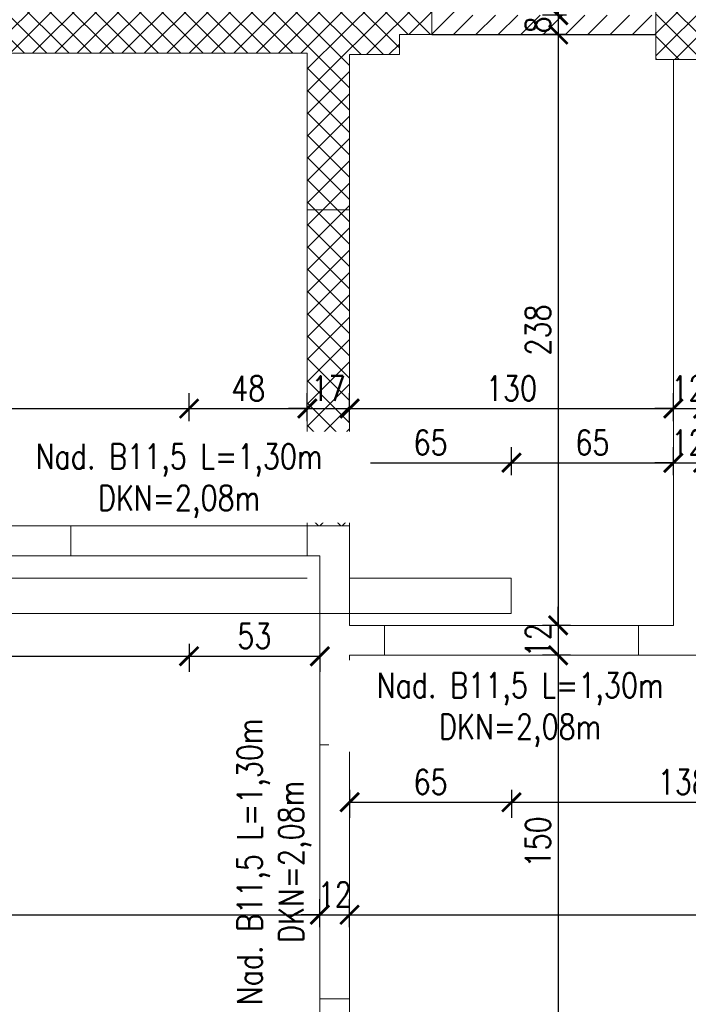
# Model space of a CAD drawing. Header units: millimetres. Extents: x 11984 to 50512, y -26688 to 13952.
# Tile 63 of 85: x 26152 to 26420, y 10412 to 10808. Entities that reach past the tile are written whole.
import ezdxf

# ---------------------------------------------------------------- set-up
doc = ezdxf.new("R2010")
doc.units = ezdxf.units.MM
doc.header["$MEASUREMENT"] = 0
doc.layers.add('e-cad_opisy', color=7, linetype='Continuous')
for name, color, linetype, lineweight in [('e-cad_wymiary', 5, 'Continuous', 9), ('k-kreskowanie', 252, 'Continuous', 9), ('k-sciany', 4, 'Continuous', 30), ('k-widok', 1, 'Continuous', 20), ('k-wyburzenia', 215, 'PNEUMATIC2', 9), ('k-ściany działowe', 2, 'Continuous', 20), ('k-ściany istniejące', 190, 'Continuous', 18)]:
    doc.layers.add(name, color=color, linetype=linetype, lineweight=lineweight)
doc.styles.add('e-cad_1', font='simplex.shx', dxfattribs={"width": 0.8})
doc.linetypes.add('PNEUMATIC2', pattern='A,0.5,-0.25,["//",Standard,S=0.2,R=0,X=-0.1,Y=-0.1],-0.25', length=1)
doc.dimstyles.new('e-cad_1_50_[cm]', dxfattribs={"dimscale": 5, "dimtxt": 2, "dimasz": 1.5, "dimexe": 1.25, "dimexo": 0.625, "dimtad": 1, "dimdec": 0, "dimrnd": 0.1, "dimdsep": 46, "dimtxsty": 'e-cad_1', "dimblk": 'ARCHTICK', "dimcen": 1.5, "dimclrd": 256, "dimclre": 256, "dimclrt": 7, "dimadec": 0, "dimazin": 0, "dimtfac": 1, "dimtdec": 0, "dimtix": 1, "dimtmove": 0, "dimatfit": 0, "dimfxl": 0, "dimarcsym": 0})

# ---------------------------------------------------------------- blocks, each defined once
blk = doc.blocks.new('_ArchTick')
at = {"color": 0, "linetype": 'ByBlock', "const_width": 0.15}
blk.add_lwpolyline([(-0.5, -0.5), (0.5, 0.5)], dxfattribs=at)
blk = doc.blocks.new('*D286')
at = {"layer": 'Defpoints', "color": 0}
for p in [(26272.34, 10448.29), (26272.34, 10430.99), (25930.34, 10422.52)]:
    blk.add_point(p, dxfattribs=at)
at = {"layer": 'e-cad_wymiary', "lineweight": -2}
for p, q in [((25930.34, 10443.29), (25930.34, 10454.54)), ((26272.34, 10443.29), (26272.34, 10454.54)), ((25930.34, 10448.29), (26272.34, 10448.29))]:
    blk.add_line(p, q, dxfattribs=at)
at = {"layer": 'e-cad_wymiary', "lineweight": -2, "xscale": 7.5, "yscale": 7.5, "zscale": 7.5, "rotation": 180}
blk.add_blockref('_ArchTick', (25930.34, 10448.29), dxfattribs=at)
at = {"layer": 'e-cad_wymiary', "lineweight": -2, "xscale": 7.5, "yscale": 7.5, "zscale": 7.5}
blk.add_blockref('_ArchTick', (26272.34, 10448.29), dxfattribs=at)
at = {"layer": 'e-cad_wymiary', "color": 7, "insert": (26101.34, 10456.42), "char_height": 10, "attachment_point": 5, "style": 'e-cad_1'}
blk.add_mtext('342', dxfattribs=at)
blk = doc.blocks.new('*D287')
at = {"layer": 'Defpoints', "color": 0}
for p in [(26284.34, 10448.29), (26272.34, 10430.99), (26284.34, 10430.99)]:
    blk.add_point(p, dxfattribs=at)
at = {"layer": 'e-cad_wymiary', "lineweight": -2}
for p, q in [((26272.34, 10443.29), (26272.34, 10454.54)), ((26284.34, 10443.29), (26284.34, 10454.54)), ((26272.34, 10448.29), (26264.84, 10448.29)), ((26272.34, 10448.29), (26284.34, 10448.29)), ((26284.34, 10448.29), (26291.84, 10448.29))]:
    blk.add_line(p, q, dxfattribs=at)
at = {"layer": 'e-cad_wymiary', "lineweight": -2, "xscale": 7.5, "yscale": 7.5, "zscale": 7.5}
blk.add_blockref('_ArchTick', (26272.34, 10448.29), dxfattribs=at)
at = {"layer": 'e-cad_wymiary', "lineweight": -2, "xscale": 7.5, "yscale": 7.5, "zscale": 7.5, "rotation": 180}
blk.add_blockref('_ArchTick', (26284.34, 10448.29), dxfattribs=at)
at = {"layer": 'e-cad_wymiary', "color": 7, "insert": (26278.34, 10456.42), "char_height": 10, "attachment_point": 5, "style": 'e-cad_1'}
blk.add_mtext('12', dxfattribs=at)
blk = doc.blocks.new('*D288')
at = {"layer": 'Defpoints', "color": 0}
for p in [(27937.53, 10448.29), (27937.53, 10445.51), (26284.34, 10430.99)]:
    blk.add_point(p, dxfattribs=at)
at = {"layer": 'e-cad_wymiary', "lineweight": -2}
for p, q in [((26284.34, 10443.29), (26284.34, 10454.54)), ((27937.53, 10448.29), (27937.53, 10454.54)), ((26284.34, 10448.29), (27937.53, 10448.29))]:
    blk.add_line(p, q, dxfattribs=at)
at = {"layer": 'e-cad_wymiary', "lineweight": -2, "xscale": 7.5, "yscale": 7.5, "zscale": 7.5, "rotation": 180}
blk.add_blockref('_ArchTick', (26284.34, 10448.29), dxfattribs=at)
at = {"layer": 'e-cad_wymiary', "lineweight": -2, "xscale": 7.5, "yscale": 7.5, "zscale": 7.5}
blk.add_blockref('_ArchTick', (27937.53, 10448.29), dxfattribs=at)
at = {"layer": 'e-cad_wymiary', "color": 7, "insert": (27110.94, 10456.42), "char_height": 10, "attachment_point": 5, "style": 'e-cad_1'}
blk.add_mtext('1653', dxfattribs=at)
blk = doc.blocks.new('*D301')
at = {"layer": 'Defpoints', "color": 0}
for p in [(26219.84, 10651.66), (25979.59, 10641.3), (26219.84, 10604.52)]:
    blk.add_point(p, dxfattribs=at)
at = {"layer": 'e-cad_wymiary', "lineweight": -2}
for p, q in [((25979.59, 10646.66), (25979.59, 10657.91)), ((26219.84, 10646.66), (26219.84, 10657.91)), ((25979.59, 10651.66), (26219.84, 10651.66))]:
    blk.add_line(p, q, dxfattribs=at)
at = {"layer": 'e-cad_wymiary', "lineweight": -2, "xscale": 7.5, "yscale": 7.5, "zscale": 7.5, "rotation": 180}
blk.add_blockref('_ArchTick', (25979.59, 10651.66), dxfattribs=at)
at = {"layer": 'e-cad_wymiary', "lineweight": -2, "xscale": 7.5, "yscale": 7.5, "zscale": 7.5}
blk.add_blockref('_ArchTick', (26219.84, 10651.66), dxfattribs=at)
at = {"layer": 'e-cad_wymiary', "color": 7, "insert": (26099.71, 10659.79), "char_height": 10, "attachment_point": 5, "style": 'e-cad_1'}
blk.add_mtext('240', dxfattribs=at)
blk = doc.blocks.new('*D302')
at = {"layer": 'Defpoints', "color": 0}
for p in [(26267.34, 10651.66), (26267.34, 10643.13), (26219.84, 10604.52)]:
    blk.add_point(p, dxfattribs=at)
at = {"layer": 'e-cad_wymiary', "lineweight": -2}
for p, q in [((26219.84, 10646.66), (26219.84, 10657.91)), ((26267.34, 10646.66), (26267.34, 10657.91)), ((26219.84, 10651.66), (26267.34, 10651.66))]:
    blk.add_line(p, q, dxfattribs=at)
at = {"layer": 'e-cad_wymiary', "lineweight": -2, "xscale": 7.5, "yscale": 7.5, "zscale": 7.5, "rotation": 180}
blk.add_blockref('_ArchTick', (26219.84, 10651.66), dxfattribs=at)
at = {"layer": 'e-cad_wymiary', "lineweight": -2, "xscale": 7.5, "yscale": 7.5, "zscale": 7.5}
blk.add_blockref('_ArchTick', (26267.34, 10651.66), dxfattribs=at)
at = {"layer": 'e-cad_wymiary', "color": 7, "insert": (26243.59, 10659.79), "char_height": 10, "attachment_point": 5, "style": 'e-cad_1'}
blk.add_mtext('48', dxfattribs=at)
blk = doc.blocks.new('*D303')
at = {"layer": 'Defpoints', "color": 0}
for p in [(26284.34, 10651.66), (26267.34, 10643.13), (26284.34, 10643.13)]:
    blk.add_point(p, dxfattribs=at)
at = {"layer": 'e-cad_wymiary', "lineweight": -2}
for p, q in [((26267.34, 10646.66), (26267.34, 10657.91)), ((26284.34, 10646.66), (26284.34, 10657.91)), ((26267.34, 10651.66), (26259.84, 10651.66)), ((26267.34, 10651.66), (26284.34, 10651.66)), ((26284.34, 10651.66), (26291.84, 10651.66))]:
    blk.add_line(p, q, dxfattribs=at)
at = {"layer": 'e-cad_wymiary', "lineweight": -2, "xscale": 7.5, "yscale": 7.5, "zscale": 7.5}
blk.add_blockref('_ArchTick', (26267.34, 10651.66), dxfattribs=at)
at = {"layer": 'e-cad_wymiary', "lineweight": -2, "xscale": 7.5, "yscale": 7.5, "zscale": 7.5, "rotation": 180}
blk.add_blockref('_ArchTick', (26284.34, 10651.66), dxfattribs=at)
at = {"layer": 'e-cad_wymiary', "color": 7, "insert": (26275.84, 10659.79), "char_height": 10, "attachment_point": 5, "style": 'e-cad_1'}
blk.add_mtext('17', dxfattribs=at)
blk = doc.blocks.new('*D304')
at = {"layer": 'Defpoints', "color": 0}
for p in [(26414.34, 10651.66), (26284.34, 10643.13), (26414.34, 10628.26)]:
    blk.add_point(p, dxfattribs=at)
at = {"layer": 'e-cad_wymiary', "lineweight": -2}
for p, q in [((26284.34, 10646.66), (26284.34, 10657.91)), ((26414.34, 10646.66), (26414.34, 10657.91)), ((26284.34, 10651.66), (26414.34, 10651.66))]:
    blk.add_line(p, q, dxfattribs=at)
at = {"layer": 'e-cad_wymiary', "lineweight": -2, "xscale": 7.5, "yscale": 7.5, "zscale": 7.5, "rotation": 180}
blk.add_blockref('_ArchTick', (26284.34, 10651.66), dxfattribs=at)
at = {"layer": 'e-cad_wymiary', "lineweight": -2, "xscale": 7.5, "yscale": 7.5, "zscale": 7.5}
blk.add_blockref('_ArchTick', (26414.34, 10651.66), dxfattribs=at)
at = {"layer": 'e-cad_wymiary', "color": 7, "insert": (26349.34, 10659.79), "char_height": 10, "attachment_point": 5, "style": 'e-cad_1'}
blk.add_mtext('130', dxfattribs=at)
blk = doc.blocks.new('*D305')
at = {"layer": 'Defpoints', "color": 0}
for p in [(26426.34, 10651.66), (26414.34, 10628.26), (26426.34, 10628.26)]:
    blk.add_point(p, dxfattribs=at)
at = {"layer": 'e-cad_wymiary', "lineweight": -2}
for p, q in [((26414.34, 10646.66), (26414.34, 10657.91)), ((26426.34, 10646.66), (26426.34, 10657.91)), ((26414.34, 10651.66), (26406.84, 10651.66)), ((26414.34, 10651.66), (26426.34, 10651.66)), ((26426.34, 10651.66), (26433.84, 10651.66))]:
    blk.add_line(p, q, dxfattribs=at)
at = {"layer": 'e-cad_wymiary', "lineweight": -2, "xscale": 7.5, "yscale": 7.5, "zscale": 7.5}
blk.add_blockref('_ArchTick', (26414.34, 10651.66), dxfattribs=at)
at = {"layer": 'e-cad_wymiary', "lineweight": -2, "xscale": 7.5, "yscale": 7.5, "zscale": 7.5, "rotation": 180}
blk.add_blockref('_ArchTick', (26426.34, 10651.66), dxfattribs=at)
at = {"layer": 'e-cad_wymiary', "color": 7, "insert": (26420.34, 10659.79), "char_height": 10, "attachment_point": 5, "style": 'e-cad_1'}
blk.add_mtext('12', dxfattribs=at)
blk = doc.blocks.new('*D321')
at = {"layer": 'Defpoints', "color": 0}
for p in [(25904.3, 10592.52), (26219.84, 10592.52), (26219.84, 10552.14)]:
    blk.add_point(p, dxfattribs=at)
at = {"layer": 'e-cad_wymiary', "lineweight": -2}
for p, q in [((25904.3, 10557.14), (25904.3, 10545.89)), ((26219.84, 10557.14), (26219.84, 10545.89)), ((25904.3, 10552.14), (26219.84, 10552.14))]:
    blk.add_line(p, q, dxfattribs=at)
at = {"layer": 'e-cad_wymiary', "lineweight": -2, "xscale": 7.5, "yscale": 7.5, "zscale": 7.5, "rotation": 180}
blk.add_blockref('_ArchTick', (25904.3, 10552.14), dxfattribs=at)
at = {"layer": 'e-cad_wymiary', "lineweight": -2, "xscale": 7.5, "yscale": 7.5, "zscale": 7.5}
blk.add_blockref('_ArchTick', (26219.84, 10552.14), dxfattribs=at)
at = {"layer": 'e-cad_wymiary', "color": 7, "insert": (26062.07, 10560.26), "char_height": 10, "attachment_point": 5, "style": 'e-cad_1'}
blk.add_mtext('316', dxfattribs=at)
blk = doc.blocks.new('*D322')
at = {"layer": 'Defpoints', "color": 0}
for p in [(26219.84, 10592.52), (26272.34, 10554.52), (26272.34, 10552.14)]:
    blk.add_point(p, dxfattribs=at)
at = {"layer": 'e-cad_wymiary', "lineweight": -2}
for p, q in [((26219.84, 10557.14), (26219.84, 10545.89)), ((26219.84, 10552.14), (26272.34, 10552.14)), ((26272.34, 10552.14), (26272.34, 10545.89))]:
    blk.add_line(p, q, dxfattribs=at)
at = {"layer": 'e-cad_wymiary', "lineweight": -2, "xscale": 7.5, "yscale": 7.5, "zscale": 7.5, "rotation": 180}
blk.add_blockref('_ArchTick', (26219.84, 10552.14), dxfattribs=at)
at = {"layer": 'e-cad_wymiary', "lineweight": -2, "xscale": 7.5, "yscale": 7.5, "zscale": 7.5}
blk.add_blockref('_ArchTick', (26272.34, 10552.14), dxfattribs=at)
at = {"layer": 'e-cad_wymiary', "color": 7, "insert": (26246.09, 10560.26), "char_height": 10, "attachment_point": 5, "style": 'e-cad_1'}
blk.add_mtext('53', dxfattribs=at)
blk = doc.blocks.new('*D323')
at = {"layer": 'Defpoints', "color": 0}
for p in [(26349.34, 10552.52), (26284.34, 10516.52), (26349.34, 10493.5)]:
    blk.add_point(p, dxfattribs=at)
at = {"layer": 'e-cad_wymiary', "lineweight": -2}
for p, q in [((26284.34, 10498.5), (26284.34, 10487.25)), ((26349.34, 10498.5), (26349.34, 10487.25)), ((26284.34, 10493.5), (26349.34, 10493.5))]:
    blk.add_line(p, q, dxfattribs=at)
at = {"layer": 'e-cad_wymiary', "lineweight": -2, "xscale": 7.5, "yscale": 7.5, "zscale": 7.5, "rotation": 180}
blk.add_blockref('_ArchTick', (26284.34, 10493.5), dxfattribs=at)
at = {"layer": 'e-cad_wymiary', "lineweight": -2, "xscale": 7.5, "yscale": 7.5, "zscale": 7.5}
blk.add_blockref('_ArchTick', (26349.34, 10493.5), dxfattribs=at)
at = {"layer": 'e-cad_wymiary', "color": 7, "insert": (26316.84, 10501.62), "char_height": 10, "attachment_point": 5, "style": 'e-cad_1'}
blk.add_mtext('65', dxfattribs=at)
blk = doc.blocks.new('*D324')
at = {"layer": 'Defpoints', "color": 0}
for p in [(26349.34, 10552.52), (26487.34, 10552.52), (26487.34, 10493.5)]:
    blk.add_point(p, dxfattribs=at)
at = {"layer": 'e-cad_wymiary', "lineweight": -2}
for p, q in [((26349.34, 10498.5), (26349.34, 10487.25)), ((26487.34, 10498.5), (26487.34, 10487.25)), ((26349.34, 10493.5), (26487.34, 10493.5))]:
    blk.add_line(p, q, dxfattribs=at)
at = {"layer": 'e-cad_wymiary', "lineweight": -2, "xscale": 7.5, "yscale": 7.5, "zscale": 7.5, "rotation": 180}
blk.add_blockref('_ArchTick', (26349.34, 10493.5), dxfattribs=at)
at = {"layer": 'e-cad_wymiary', "lineweight": -2, "xscale": 7.5, "yscale": 7.5, "zscale": 7.5}
blk.add_blockref('_ArchTick', (26487.34, 10493.5), dxfattribs=at)
at = {"layer": 'e-cad_wymiary', "color": 7, "insert": (26418.34, 10501.62), "char_height": 10, "attachment_point": 5, "style": 'e-cad_1'}
blk.add_mtext('138', dxfattribs=at)
blk = doc.blocks.new('*D328')
at = {"layer": 'Defpoints', "color": 0}
for p in [(26349.34, 10629.92), (26284.34, 10604.52), (26349.34, 10564.52)]:
    blk.add_point(p, dxfattribs=at)
at = {"layer": 'e-cad_wymiary', "lineweight": -2}
for p, q in [((26284.34, 10624.92), (26284.34, 10636.17)), ((26349.34, 10624.92), (26349.34, 10636.17)), ((26284.34, 10629.92), (26349.34, 10629.92))]:
    blk.add_line(p, q, dxfattribs=at)
at = {"layer": 'e-cad_wymiary', "lineweight": -2, "xscale": 7.5, "yscale": 7.5, "zscale": 7.5, "rotation": 180}
blk.add_blockref('_ArchTick', (26284.34, 10629.92), dxfattribs=at)
at = {"layer": 'e-cad_wymiary', "lineweight": -2, "xscale": 7.5, "yscale": 7.5, "zscale": 7.5}
blk.add_blockref('_ArchTick', (26349.34, 10629.92), dxfattribs=at)
at = {"layer": 'e-cad_wymiary', "color": 7, "insert": (26316.84, 10638.05), "char_height": 10, "attachment_point": 5, "style": 'e-cad_1'}
blk.add_mtext('65', dxfattribs=at)
blk = doc.blocks.new('*D329')
at = {"layer": 'Defpoints', "color": 0}
for p in [(26414.34, 10629.92), (26414.34, 10616.29), (26349.34, 10564.52)]:
    blk.add_point(p, dxfattribs=at)
at = {"layer": 'e-cad_wymiary', "lineweight": -2}
for p, q in [((26349.34, 10624.92), (26349.34, 10636.17)), ((26414.34, 10624.92), (26414.34, 10636.17)), ((26349.34, 10629.92), (26414.34, 10629.92))]:
    blk.add_line(p, q, dxfattribs=at)
at = {"layer": 'e-cad_wymiary', "lineweight": -2, "xscale": 7.5, "yscale": 7.5, "zscale": 7.5, "rotation": 180}
blk.add_blockref('_ArchTick', (26349.34, 10629.92), dxfattribs=at)
at = {"layer": 'e-cad_wymiary', "lineweight": -2, "xscale": 7.5, "yscale": 7.5, "zscale": 7.5}
blk.add_blockref('_ArchTick', (26414.34, 10629.92), dxfattribs=at)
at = {"layer": 'e-cad_wymiary', "color": 7, "insert": (26381.84, 10638.05), "char_height": 10, "attachment_point": 5, "style": 'e-cad_1'}
blk.add_mtext('65', dxfattribs=at)
blk = doc.blocks.new('*D330')
at = {"layer": 'Defpoints', "color": 0}
for p in [(26426.34, 10629.92), (26414.34, 10616.29), (26426.34, 10616.29)]:
    blk.add_point(p, dxfattribs=at)
at = {"layer": 'e-cad_wymiary', "lineweight": -2}
for p, q in [((26414.34, 10624.92), (26414.34, 10636.17)), ((26426.34, 10624.92), (26426.34, 10636.17)), ((26414.34, 10629.92), (26406.84, 10629.92)), ((26414.34, 10629.92), (26426.34, 10629.92)), ((26426.34, 10629.92), (26433.84, 10629.92))]:
    blk.add_line(p, q, dxfattribs=at)
at = {"layer": 'e-cad_wymiary', "lineweight": -2, "xscale": 7.5, "yscale": 7.5, "zscale": 7.5}
blk.add_blockref('_ArchTick', (26414.34, 10629.92), dxfattribs=at)
at = {"layer": 'e-cad_wymiary', "lineweight": -2, "xscale": 7.5, "yscale": 7.5, "zscale": 7.5, "rotation": 180}
blk.add_blockref('_ArchTick', (26426.34, 10629.92), dxfattribs=at)
at = {"layer": 'e-cad_wymiary', "color": 7, "insert": (26420.34, 10638.05), "char_height": 10, "attachment_point": 5, "style": 'e-cad_1'}
blk.add_mtext('12', dxfattribs=at)
blk = doc.blocks.new('*D437')
at = {"layer": 'Defpoints', "color": 0}
for p in [(26379.73, 10834.32), (26368.09, 10809.77), (26374.53, 10809.77)]:
    blk.add_point(p, dxfattribs=at)
at = {"layer": 'e-cad_wymiary', "lineweight": -2}
for p, q in [((26373.09, 10834.32), (26361.84, 10834.32)), ((26368.09, 10834.32), (26368.09, 10809.77)), ((26371.4, 10809.77), (26361.84, 10809.77))]:
    blk.add_line(p, q, dxfattribs=at)
at = {"layer": 'e-cad_wymiary', "lineweight": -2, "xscale": 7.5, "yscale": 7.5, "zscale": 7.5}
for p, rotation in [((26368.09, 10834.32), 90), ((26368.09, 10809.77), 270)]:
    blk.add_blockref('_ArchTick', p, dxfattribs=dict(at, rotation=rotation))
at = {"layer": 'e-cad_wymiary', "color": 7, "insert": (26359.96, 10822.05), "char_height": 10, "attachment_point": 5, "rotation": 90, "style": 'e-cad_1'}
blk.add_mtext('25', dxfattribs=at)
blk = doc.blocks.new('*D438')
at = {"layer": 'Defpoints', "color": 0}
for p in [(26374.53, 10809.77), (26368.09, 10801.99), (26374.53, 10801.99)]:
    blk.add_point(p, dxfattribs=at)
at = {"layer": 'e-cad_wymiary', "lineweight": -2}
for p, q in [((26368.09, 10809.77), (26368.09, 10817.27)), ((26371.4, 10809.77), (26361.84, 10809.77)), ((26368.09, 10809.77), (26368.09, 10801.99)), ((26371.4, 10801.99), (26361.84, 10801.99)), ((26368.09, 10801.99), (26368.09, 10794.49))]:
    blk.add_line(p, q, dxfattribs=at)
at = {"layer": 'e-cad_wymiary', "lineweight": -2, "xscale": 7.5, "yscale": 7.5, "zscale": 7.5}
for p, rotation in [((26368.09, 10809.77), 270), ((26368.09, 10801.99), 90)]:
    blk.add_blockref('_ArchTick', p, dxfattribs=dict(at, rotation=rotation))
at = {"layer": 'e-cad_wymiary', "color": 7, "insert": (26359.96, 10805.88), "char_height": 10, "attachment_point": 5, "rotation": 90, "style": 'e-cad_1'}
blk.add_mtext('8', dxfattribs=at)
blk = doc.blocks.new('*D439')
at = {"layer": 'Defpoints', "color": 0}
for p in [(26374.53, 10801.99), (26368.09, 10564.52), (26381.25, 10564.52)]:
    blk.add_point(p, dxfattribs=at)
at = {"layer": 'e-cad_wymiary', "lineweight": -2}
for p, q in [((26371.4, 10801.99), (26361.84, 10801.99)), ((26368.09, 10801.99), (26368.09, 10564.52)), ((26373.09, 10564.52), (26361.84, 10564.52))]:
    blk.add_line(p, q, dxfattribs=at)
at = {"layer": 'e-cad_wymiary', "lineweight": -2, "xscale": 7.5, "yscale": 7.5, "zscale": 7.5}
for p, rotation in [((26368.09, 10801.99), 90), ((26368.09, 10564.52), 270)]:
    blk.add_blockref('_ArchTick', p, dxfattribs=dict(at, rotation=rotation))
at = {"layer": 'e-cad_wymiary', "color": 7, "insert": (26359.96, 10683.26), "char_height": 10, "attachment_point": 5, "rotation": 90, "style": 'e-cad_1'}
blk.add_mtext('238', dxfattribs=at)
blk = doc.blocks.new('*D440')
at = {"layer": 'Defpoints', "color": 0}
for p in [(26381.25, 10564.52), (26368.09, 10552.52), (26381.25, 10552.52)]:
    blk.add_point(p, dxfattribs=at)
at = {"layer": 'e-cad_wymiary', "lineweight": -2}
for p, q in [((26368.09, 10564.52), (26368.09, 10572.02)), ((26373.09, 10564.52), (26361.84, 10564.52)), ((26368.09, 10564.52), (26368.09, 10552.52)), ((26373.09, 10552.52), (26361.84, 10552.52)), ((26368.09, 10552.52), (26368.09, 10545.02))]:
    blk.add_line(p, q, dxfattribs=at)
at = {"layer": 'e-cad_wymiary', "lineweight": -2, "xscale": 7.5, "yscale": 7.5, "zscale": 7.5}
for p, rotation in [((26368.09, 10564.52), 270), ((26368.09, 10552.52), 90)]:
    blk.add_blockref('_ArchTick', p, dxfattribs=dict(at, rotation=rotation))
at = {"layer": 'e-cad_wymiary', "color": 7, "insert": (26359.96, 10558.52), "char_height": 10, "attachment_point": 5, "rotation": 90, "style": 'e-cad_1'}
blk.add_mtext('12', dxfattribs=at)
blk = doc.blocks.new('*D441')
at = {"layer": 'Defpoints', "color": 0}
for p in [(26381.25, 10552.52), (26368.09, 10402.52), (26392.86, 10402.52)]:
    blk.add_point(p, dxfattribs=at)
at = {"layer": 'e-cad_wymiary', "lineweight": -2}
for p, q in [((26373.09, 10552.52), (26361.84, 10552.52)), ((26368.09, 10552.52), (26368.09, 10402.52)), ((26373.09, 10402.52), (26361.84, 10402.52))]:
    blk.add_line(p, q, dxfattribs=at)
at = {"layer": 'e-cad_wymiary', "lineweight": -2, "xscale": 7.5, "yscale": 7.5, "zscale": 7.5}
for p, rotation in [((26368.09, 10552.52), 90), ((26368.09, 10402.52), 270)]:
    blk.add_blockref('_ArchTick', p, dxfattribs=dict(at, rotation=rotation))
at = {"layer": 'e-cad_wymiary', "color": 7, "insert": (26359.96, 10477.52), "char_height": 10, "attachment_point": 5, "rotation": 90, "style": 'e-cad_1'}
blk.add_mtext('150', dxfattribs=at)

msp = doc.modelspace()

# ---------------------------------------------------------------- hatches: boundary and pattern name
at = {"layer": 'k-kreskowanie'}
h = msp.add_hatch(dxfattribs=at)
h.set_pattern_fill('ANSI37', color=256, scale=2, style=0)
h.set_pattern_definition([(45, (28373.457, -11648.78), (-4.490128, 4.490128), []), (135, (28373.457, -11648.78), (-4.490128, -4.490128), [])])
h.paths.add_polyline_path([(27927.37, 10359.34), (27927.37, 10402.52), (27937.53, 10402.52), (27937.53, 10552.38), (27962.93, 10552.38), (27962.93, 10402.52), (28375.26, 10402.52), (28375.26, 10522.75), (28418.44, 10522.75), (28418.44, 9739.58), (28375.26, 9739.58), (28310.14, 9739.58), (28310.14, 9782.76), (28375.26, 9782.76), (28375.26, 10359.34)])
h.paths.add_polyline_path([(27927.37, 10791.99), (27927.37, 10834.32), (27937.53, 10834.32), (28375.26, 10834.32), (28375.26, 11331.32), (28293.98, 11331.32), (28293.98, 11374.5), (28418.44, 11374.5), (28418.44, 10677.69), (28375.26, 10677.69), (28375.26, 10791.99), (27962.93, 10791.99), (27962.93, 10654.38), (27937.53, 10654.38), (27937.53, 10791.99)])
h.paths.add_polyline_path([(28013.73, 10806.38), (28034.05, 10806.38), (28034.05, 10819.93), (28013.73, 10819.93)], flags=16)
h.paths.add_polyline_path([(27974.79, 10806.38), (27993.41, 10806.38), (27993.41, 10819.93), (27974.79, 10819.93)], flags=16)
h.paths.add_polyline_path([(25423.3, 10686.04), (25423.3, 11090.05), (25468.3, 11090.05), (25468.3, 10833.52), (25771.3, 10833.52), (25771.3, 10927.02), (25795.3, 10927.02), (25795.3, 10833.52), (25802.3, 10833.52), (25802.3, 10794.52), (25468.3, 10794.52), (25468.3, 10686.04)])
h.paths.add_polyline_path([(27545.53, 10791.99), (27545.53, 10834.32), (27662.37, 10834.32), (27662.37, 11374.5), (27785.98, 11374.5), (27785.98, 11331.32), (27705.55, 11331.32), (27705.55, 10834.32), (27727.56, 10834.32), (27727.56, 10791.99), (27714.68, 10791.99), (27714.68, 10816.54), (27639.68, 10816.54), (27639.68, 10791.99)])
h.paths.add_polyline_path([(25423.3, 10284.84), (25423.3, 10539.8), (25468.3, 10539.8), (25468.3, 10402.52), (25595.68, 10402.52), (25904.3, 10402.52), (25904.3, 10422.52), (25930.34, 10422.52), (25930.34, 10402.52), (25952.83, 10402.52), (25952.83, 10359.34), (25468.3, 10359.34), (25468.3, 10284.84)])
h.paths.add_polyline_path([(26715.79, 10359.34), (26715.79, 10402.52), (26815.7, 10402.52), (26815.7, 10017.29), (26908.83, 10017.29), (26908.83, 9992.74), (26815.7, 9992.74), (26815.7, 9907.76), (26790.3, 9907.76), (26790.3, 10359.34)])
h.paths.add_polyline_path([(26407.3, 10791.99), (26407.3, 10834.32), (26415.3, 10834.32), (26415.3, 10862.32), (26460.3, 10862.32), (26460.3, 10834.32), (26661.61, 10834.32), (26661.61, 10791.99), (26602.34, 10791.99), (26602.34, 10566.78), (26588.34, 10566.78), (26588.34, 10791.99)])
h.paths.add_polyline_path([(27030.91, 9992.74), (27030.91, 10017.29), (27040.91, 10017.29), (27040.91, 10402.52), (27172.47, 10402.52), (27172.47, 10359.34), (27078.47, 10359.34), (27078.47, 10281.34), (27065.47, 10281.34), (27065.47, 9907.76), (27040.91, 9907.76), (27040.91, 9992.74)])
h.paths.add_polyline_path([(27429.77, 10359.34), (27429.77, 10402.52), (27827.47, 10402.52), (27827.47, 10359.34), (27749.03, 10359.34), (27749.03, 10281.34), (27710.63, 10281.34), (27710.63, 10359.34)])
h.paths.add_polyline_path([(27722.63, 10293.34), (27737.03, 10293.34), (27737.03, 10314.34), (27722.63, 10314.34)], flags=16)
h.paths.add_polyline_path([(27722.63, 10326.34), (27737.03, 10326.34), (27737.03, 10347.34), (27722.63, 10347.34)], flags=16)
h.paths.add_polyline_path([(25423.3, 9739.58), (25423.3, 10131.59), (25468.3, 10131.59), (25468.3, 9782.76), (25524.89, 9782.76), (25524.89, 9739.58)])
h.paths.add_polyline_path([(26086.59, 10794.52), (26086.59, 10833.52), (26140.3, 10833.52), (26140.3, 10849.32), (26181.3, 10849.32), (26181.3, 10834.32), (26317.3, 10834.32), (26317.3, 10801.99), (26304.3, 10801.99), (26304.3, 10793.99), (26284.34, 10793.99), (26284.34, 10731.52), (26267.34, 10731.52), (26267.34, 10794.52)])
h.paths.add_polyline_path([(26042.83, 10359.34), (26042.83, 10402.52), (26414.3, 10402.52), (26414.3, 10359.34)])
h.paths.add_polyline_path([(27179.77, 10791.99), (27179.77, 10834.32), (27390.59, 10834.32), (27390.59, 10791.99)])
h.paths.add_polyline_path([(26816.55, 10791.99), (26816.55, 10834.32), (27024.83, 10834.32), (27024.83, 10791.99)])
h.paths.add_polyline_path([(27940.92, 11331.32), (27940.92, 11374.5), (28139.04, 11374.5), (28139.04, 11331.32)])
h.paths.add_polyline_path([(27664.13, 9739.58), (27664.13, 9782.76), (27710.63, 9782.76), (27710.63, 9812.76), (27736.03, 9812.76), (27736.03, 9782.76), (27770.25, 9782.76), (27770.25, 9739.58)])
h.paths.add_polyline_path([(26720.94, 9739.58), (26720.94, 9782.76), (26850.88, 9782.76), (26850.88, 9739.58)])
h.paths.add_polyline_path([(26993.88, 9739.58), (26993.88, 9782.76), (27123.82, 9782.76), (27123.82, 9739.58), (27007.05, 9739.58)])
h.paths.add_polyline_path([(26516.3, 10359.34), (26516.3, 10402.52), (26625.2, 10402.52), (26625.2, 10359.34)])
h.paths.add_polyline_path([(25904.3, 10774.52), (25904.3, 10833.52), (25980.3, 10833.52), (25980.3, 10794.52), (25930.34, 10794.52), (25930.34, 10774.52)])
h.paths.add_polyline_path([(26074.94, 9739.58), (26074.94, 9782.76), (26171.32, 9782.76), (26171.32, 9739.58)])
h.paths.add_polyline_path([(27272.37, 10359.34), (27272.37, 10402.52), (27327.77, 10402.52), (27327.77, 10359.34)])
h.paths.add_polyline_path([(25674.89, 9739.58), (25674.89, 9782.76), (25725.12, 9782.76), (25725.12, 9739.58)])
h.paths.add_polyline_path([(26267.34, 10604.52), (26267.34, 10731.52), (26284.34, 10731.52), (26284.34, 10604.52)])
h.paths.add_polyline_path([(26521.13, 9739.58), (26521.13, 9782.76), (26570.94, 9782.76), (26570.94, 9739.58)])
h.paths.add_polyline_path([(26321.32, 9739.58), (26321.32, 9782.76), (26371.13, 9782.76), (26371.13, 9739.58)])
h.paths.add_polyline_path([(25875.12, 9739.58), (25875.12, 9782.76), (25924.94, 9782.76), (25924.94, 9739.58)])
h.paths.add_polyline_path([(27273.82, 9739.58), (27273.82, 9782.76), (27319.4, 9782.76), (27319.4, 9739.58)])
h.paths.add_polyline_path([(27920.25, 9739.58), (27920.25, 9782.76), (27965.4, 9782.76), (27965.4, 9739.58)])
h.paths.add_polyline_path([(27469.4, 9739.58), (27469.4, 9782.76), (27514.13, 9782.76), (27514.13, 9739.58)])
h.paths.add_polyline_path([(28115.4, 9739.58), (28115.4, 9782.76), (28160.14, 9782.76), (28160.14, 9739.58)])
h.paths.add_polyline_path([(25771.3, 11029.02), (25771.3, 11072.32), (25795.3, 11072.32), (25795.3, 11051.92), (25795.3, 11029.02)])
h.paths.add_polyline_path([(27959.21, 10448.92), (27941.26, 10448.92), (27941.26, 10463.92), (27959.21, 10463.92)], flags=24)
h.paths.add_polyline_path([(27989.88, 10389.91), (27989.88, 10371.96), (27974.88, 10371.96), (27974.88, 10389.91)], flags=24)
h.paths.add_polyline_path([(28328.34, 10389.91), (28328.34, 10371.96), (28313.34, 10371.96), (28313.34, 10389.91)], flags=24)
h.paths.add_polyline_path([(27989.88, 10822.13), (27989.88, 10804.18), (27974.88, 10804.18), (27974.88, 10822.13)], flags=24)
h.paths.add_polyline_path([(28328.34, 10822.13), (28328.34, 10804.18), (28313.34, 10804.18), (28313.34, 10822.13)], flags=24)
h.paths.add_polyline_path([(25792.47, 10866.66), (25774.13, 10866.66), (25774.13, 10881.66), (25792.47, 10881.66)], flags=24)
h.paths.add_polyline_path([(25686.35, 10822.81), (25686.35, 10805.24), (25671.35, 10805.24), (25671.35, 10822.81)], flags=24)
h.paths.add_polyline_path([(26811.98, 10109.31), (26794.02, 10109.31), (26794.02, 10124.31), (26811.98, 10124.31)], flags=24)
h.paths.add_polyline_path([(26811.98, 10283.57), (26794.02, 10283.57), (26794.02, 10298.57), (26811.98, 10298.57)], flags=24)
h.paths.add_polyline_path([(26746.78, 10389.91), (26746.78, 10371.96), (26731.78, 10371.96), (26731.78, 10389.91)], flags=24)
h.paths.add_polyline_path([(26872.85, 10013.99), (26872.85, 9996.04), (26857.85, 9996.04), (26857.85, 10013.99)], flags=24)
h.paths.add_polyline_path([(26811.98, 10304.98), (26794.02, 10304.98), (26794.02, 10319.98), (26811.98, 10319.98)], flags=24)
h.paths.add_polyline_path([(27157.91, 10389.91), (27157.91, 10371.96), (27142.91, 10371.96), (27142.91, 10389.91)], flags=24)
h.paths.add_polyline_path([(27062.17, 10109.31), (27044.21, 10109.31), (27044.21, 10124.31), (27062.17, 10124.31)], flags=24)
h.paths.add_polyline_path([(27068.67, 10283.57), (27050.71, 10283.57), (27050.71, 10298.57), (27068.67, 10298.57)], flags=24)
h.paths.add_polyline_path([(27068.67, 10304.98), (27050.71, 10304.98), (27050.71, 10319.98), (27068.67, 10319.98)], flags=24)
h.paths.add_polyline_path([(27585.58, 10389.91), (27585.58, 10371.96), (27570.58, 10371.96), (27570.58, 10389.91)], flags=24)
h.paths.add_polyline_path([(27770.37, 10389.91), (27770.37, 10371.96), (27755.37, 10371.96), (27755.37, 10389.91)], flags=24)
h.paths.add_polyline_path([(27738.8, 10304.98), (27720.85, 10304.98), (27720.85, 10319.98), (27738.8, 10319.98)], flags=24)
h.paths.add_polyline_path([(26110.57, 10822.81), (26110.57, 10805.24), (26095.57, 10805.24), (26095.57, 10822.81)], flags=24)
h.paths.add_polyline_path([(26367.46, 10389.91), (26367.46, 10371.96), (26352.46, 10371.96), (26352.46, 10389.91)], flags=24)
h.paths.add_polyline_path([(26284.05, 10652.29), (26267.63, 10652.29), (26267.63, 10667.29), (26284.05, 10667.29)], flags=24)
h.paths.add_polyline_path([(27711.59, 10243.02), (27477.64, 10243.02), (27477.64, 10296.6), (27711.59, 10296.6)], flags=9)
h.paths.add_polyline_path([(27959.21, 10652.29), (27941.26, 10652.29), (27941.26, 10667.29), (27959.21, 10667.29)], flags=9)
h.paths.add_polyline_path([(25686.35, 10412.6), (25686.35, 10395.03), (25671.35, 10395.03), (25671.35, 10412.6)], flags=9)
h.paths.add_polyline_path([(27940.67, 10730.09), (27924.24, 10730.09), (27924.24, 10745.09), (27940.67, 10745.09)], flags=9)
h.paths.add_polyline_path([(26603.74, 10652.29), (26586.94, 10652.29), (26586.94, 10667.29), (26603.74, 10667.29)], flags=9)
h.paths.add_polyline_path([(25803.97, 10866.66), (25793.63, 10866.66), (25793.63, 10881.66), (25803.97, 10881.66)], flags=9)
h = msp.add_hatch(dxfattribs=at)
h.set_pattern_fill('ANSI31', color=256, scale=2, angle=360, style=0)
h.set_pattern_definition([(405, (28373.457, -11648.78), (-4.490128, 4.490128), [])])
h.paths.add_polyline_path([(27172.47, 10359.34), (27272.37, 10359.34), (27272.37, 10402.52), (27179.77, 10402.52), (27172.47, 10402.52)])
h.paths.add_polyline_path([(27827.47, 10402.52), (27827.47, 10359.34), (27927.37, 10359.34), (27927.37, 10402.52)])
h.paths.add_polyline_path([(26625.2, 10359.34), (26715.79, 10359.34), (26715.79, 10402.52), (26625.2, 10402.52)])
h.paths.add_polyline_path([(25952.83, 10359.34), (26042.83, 10359.34), (26042.83, 10402.52), (25953.18, 10402.52), (25952.83, 10402.52)])
h.paths.add_polyline_path([(26415.3, 11078.49), (26460.3, 11078.49), (26460.3, 11005.32), (26415.3, 11005.32), (26415.3, 11078.49)])
h.paths.add_polyline_path([(26317.3, 10834.32), (26332.3, 10834.32), (26332.3, 10809.77), (26407.3, 10809.77), (26407.3, 10801.99), (26317.3, 10801.99)])
h.paths.add_polyline_path([(26140.3, 10951.32), (26140.3, 11018.43), (26148.3, 11018.43), (26148.3, 11005.43), (26181.3, 11005.43), (26181.3, 10951.32)])
h.paths.add_polyline_path([(26039.3, 10375), (25958.11, 10375), (25958.11, 10390), (26039.3, 10390)], flags=24)
h.paths.add_polyline_path([(26711.33, 10373.86), (26630.14, 10373.86), (26630.14, 10388.86), (26711.33, 10388.86)], flags=24)
h.paths.add_polyline_path([(26367.46, 10811.05), (26367.46, 10800.71), (26352.46, 10800.71), (26352.46, 10811.05)], flags=9)
h.paths.add_polyline_path([(26429.61, 11016.85), (26301.94, 11016.85), (26301.94, 11050.42), (26429.61, 11050.42)], flags=9)
h.paths.add_polyline_path([(27263.49, 10374.43), (27182.3, 10374.43), (27182.3, 10389.43), (27263.49, 10389.43)], flags=24)
h.paths.add_polyline_path([(27917.06, 10374.3), (27835.87, 10374.3), (27835.87, 10389.3), (27917.06, 10389.3)], flags=24)

# ---------------------------------------------------------------- linework, layer by layer
at = {"layer": 'k-sciany'}
msp.add_lwpolyline([(26317.3, 10801.99), (26407.3, 10801.99)], dxfattribs=at)
at = {"layer": 'k-widok'}
for p, q in [((26172.34, 10604.52), (26267.34, 10604.52)), ((26172.34, 10592.52), (26267.34, 10592.52)), ((26298.34, 10564.52), (26400.34, 10564.52)), ((26298.34, 10552.52), (26400.34, 10552.52)), ((26272.34, 10414.52), (26272.34, 10516.52)), ((26284.34, 10414.52), (26284.34, 10516.52))]:
    msp.add_line(p, q, dxfattribs=at)
at = {"layer": 'k-wyburzenia', "ltscale": 25}
for points in [[(26267.34, 10583.52), (25930.34, 10583.52)], [(26284.44, 10583.52), (26349.19, 10583.52), (26349.19, 10569.32), (26273.39, 10569.32)], [(25930.34, 10569.32), (26284.34, 10569.32)]]:
    msp.add_lwpolyline(points, dxfattribs=at)
at = {"layer": 'k-ściany działowe'}
for points in [[(25967.59, 10794.52), (25967.59, 10604.52), (25904.3, 10604.52), (25904.3, 10592.52), (26172.34, 10592.52), (26172.34, 10604.52), (25979.59, 10604.52), (25979.59, 10794.52), (25967.59, 10794.52)], [(26414.34, 10791.99), (26414.34, 10564.52), (26400.34, 10564.52), (26400.34, 10552.52), (26436.34, 10552.52), (26436.34, 10564.52), (26426.34, 10564.52), (26426.34, 10791.99), (26414.34, 10791.99)], [(26267.34, 10604.52), (26267.34, 10592.52), (26272.34, 10592.52), (26272.34, 10516.52), (26284.34, 10516.52), (26284.34, 10552.52), (26298.34, 10552.52), (26298.34, 10564.52), (26284.34, 10564.52), (26284.34, 10604.52), (26267.34, 10604.52)]]:
    msp.add_lwpolyline(points, dxfattribs=at)
msp.add_lwpolyline([(26272.34, 10402.52), (26284.34, 10402.52), (26284.34, 10414.52), (26272.34, 10414.52)], close=True, dxfattribs=at)
at = {"layer": 'k-ściany istniejące'}
for p, q in [((26304.3, 10793.99), (26284.34, 10793.99)), ((26588.34, 10791.99), (26407.3, 10791.99)), ((26267.34, 10731.52), (26284.34, 10731.52))]:
    msp.add_line(p, q, dxfattribs=at)
for points in [[(26181.3, 10834.32), (26317.3, 10834.32), (26317.3, 10801.99), (26304.3, 10801.99)], [(26407.3, 10834.32), (26407.3, 10791.99)], [(26304.3, 10793.99), (26304.3, 10801.99)], [(26267.34, 10794.52), (26086.59, 10794.52)], [(26267.34, 10794.52), (26267.34, 10731.52)], [(26284.34, 10731.52), (26284.34, 10793.99)], [(26267.34, 10604.52), (26267.34, 10731.52), (26284.34, 10731.52), (26284.34, 10604.52)]]:
    msp.add_lwpolyline(points, dxfattribs=at)

# ---------------------------------------------------------------- dimensions: what is measured, and where the dimension line sits
at = {"layer": 'e-cad_wymiary'}
for base, p1, p2, picture, middle in [((26368.09, 10809.77), (26379.73, 10834.32), (26374.53, 10809.77), '*D437', (26359.96, 10822.05)), ((26368.09, 10801.99), (26374.53, 10809.77), (26374.53, 10801.99), '*D438', (26359.96, 10805.88)), ((26368.09, 10564.52), (26374.53, 10801.99), (26381.25, 10564.52), '*D439', (26359.96, 10683.26))]:
    dim = msp.add_linear_dim(base=base, p1=p1, p2=p2, angle=90, dimstyle='e-cad_1_50_[cm]', override={"dimtmove": 1}, dxfattribs=at)
    dim.commit()
    dim.dimension.update_dxf_attribs({"geometry": picture, "text_midpoint": middle})
for base, p1, p2, picture, middle in [((26284.34, 10651.66), (26267.34, 10643.13), (26284.34, 10643.13), '*D303', (26275.84, 10659.79)), ((26414.34, 10651.66), (26284.34, 10643.13), (26414.34, 10628.26), '*D304', (26349.34, 10659.79)), ((26426.34, 10651.66), (26414.34, 10628.26), (26426.34, 10628.26), '*D305', (26420.34, 10659.79)), ((26414.34, 10629.92), (26349.34, 10564.52), (26414.34, 10616.29), '*D329', (26381.84, 10638.05)), ((26426.34, 10629.92), (26414.34, 10616.29), (26426.34, 10616.29), '*D330', (26420.34, 10638.05)), ((26219.84, 10552.14), (25904.3, 10592.52), (26219.84, 10592.52), '*D321', (26062.07, 10560.26)), ((26272.33984322, 10552.13873094), (26219.83984322, 10592.52289923), (26272.33984322, 10554.5228993), '*D322', (26246.08984322, 10560.26373094)), ((27937.53, 10448.29), (26284.34, 10430.99), (27937.53, 10445.51), '*D288', (27110.94, 10456.42))]:
    dim = msp.add_linear_dim(base=base, p1=p1, p2=p2, dimstyle='e-cad_1_50_[cm]', override={"dimtmove": 1}, dxfattribs=at)
    dim.commit()
    dim.dimension.update_dxf_attribs({"geometry": picture, "text_midpoint": middle})
dim = msp.add_linear_dim(base=(26349.34, 10629.92), p1=(26284.34, 10604.52), p2=(26349.34, 10564.52), dimstyle='e-cad_1_50_[cm]', dxfattribs=at)
dim.commit()
dim.dimension.update_dxf_attribs({"geometry": '*D328', "text_midpoint": (26316.84, 10638.05)})

# ---------------------------------------------------------------- next in the draw order: texts
at = {"layer": 'e-cad_opisy', "linetype": 'Continuous', "char_height": 10, "width": 143.6031, "attachment_point": 2, "style": 'e-cad_1', "bg_fill": 2}
for insert in [(26215.87, 10637.44), (26352.85, 10545.5)]:
    msp.add_mtext('Nad. B11,5 L=1,30m\\PDKN=2,08m', dxfattribs=dict(at, insert=insert))
at = {"layer": 'e-cad_opisy', "linetype": 'Continuous', "insert": (26239.19, 10469.53), "char_height": 10, "width": 143.6031, "attachment_point": 2, "rotation": 90, "style": 'e-cad_1', "bg_fill": 2}
msp.add_mtext('Nad. B11,5 L=1,30m\\PDKN=2,08m', dxfattribs=at)

# ---------------------------------------------------------------- next in the draw order: dimensions: what is measured, and where the dimension line sits
at = {"layer": 'e-cad_wymiary'}
for base, p1, p2, picture, middle in [((26219.84, 10651.66), (25979.59, 10641.3), (26219.84, 10604.52), '*D301', (26099.71, 10659.79)), ((26267.33984322, 10651.66409556), (26219.83984322, 10604.52289923), (26267.33984322, 10643.12590753), '*D302', (26243.58984322, 10659.78909556)), ((26487.34, 10493.5), (26349.34, 10552.52), (26487.34, 10552.52), '*D324', (26418.34, 10501.62)), ((26272.34, 10448.29), (25930.34, 10422.52), (26272.34, 10430.99), '*D286', (26101.34, 10456.42)), ((26284.34, 10448.29), (26272.34, 10430.99), (26284.34, 10430.99), '*D287', (26278.34, 10456.42))]:
    dim = msp.add_linear_dim(base=base, p1=p1, p2=p2, dimstyle='e-cad_1_50_[cm]', override={"dimtmove": 1}, dxfattribs=at)
    dim.commit()
    dim.dimension.update_dxf_attribs({"geometry": picture, "text_midpoint": middle})
for base, p1, p2, picture, middle in [((26368.09, 10552.52), (26381.25, 10564.52), (26381.25, 10552.52), '*D440', (26359.96, 10558.52)), ((26368.09, 10402.52), (26381.25, 10552.52), (26392.86, 10402.52), '*D441', (26359.96, 10477.52))]:
    dim = msp.add_linear_dim(base=base, p1=p1, p2=p2, angle=90, dimstyle='e-cad_1_50_[cm]', override={"dimtmove": 1}, dxfattribs=at)
    dim.commit()
    dim.dimension.update_dxf_attribs({"geometry": picture, "text_midpoint": middle})
dim = msp.add_linear_dim(base=(26349.34, 10493.5), p1=(26284.34, 10516.52), p2=(26349.34, 10552.52), dimstyle='e-cad_1_50_[cm]', dxfattribs=at)
dim.commit()
dim.dimension.update_dxf_attribs({"geometry": '*D323', "text_midpoint": (26316.84, 10501.62)})

doc.saveas('drawing.dxf')
